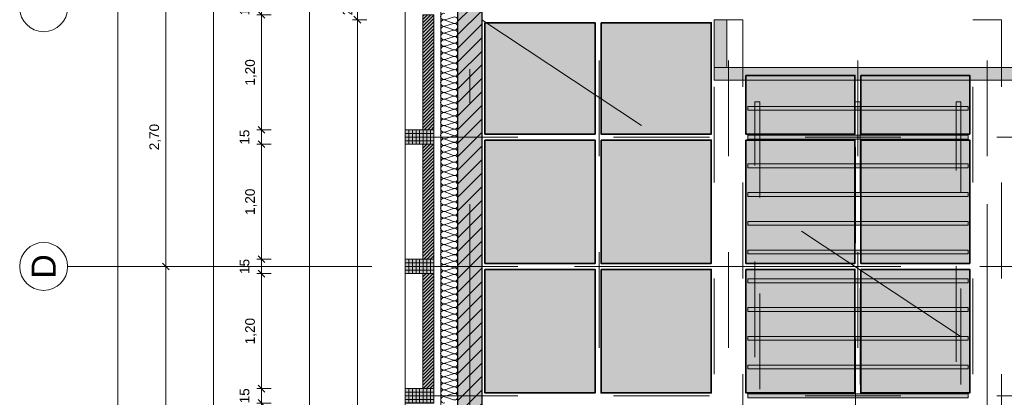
# Model space of a CAD drawing. Header units: metres. Extents: x -49 to 152, y -127 to 99.
# Tile 23 of 177: x -43.85 to -33.57, y -9.47 to -5.53. Entities that reach past the tile are written whole.
import ezdxf

# ---------------------------------------------------------------- set-up
doc = ezdxf.new("R2010")
doc.units = ezdxf.units.M
doc.header["$PDMODE"] = 1
doc.header["$PDSIZE"] = -2
for name, pattern in [('Achsen 01', [5.291531, 3.175, -1.058062, 0.352704, -0.705764]), ('gestrichelt - 01', [2, 1, -1]), ('gestrichelt - 02', [4, 2, -2]), ('ISO-07 Punktiert', [0.889, 0.127, -0.762]), ('Raster 01', [2, 1, -1]), ('VW-01 Strichlinie kurz', [2, 1, -1])]:
    doc.linetypes.add(name, pattern=pattern)
doc.layers.get('0').update_dxf_attribs({"lineweight": 25})
for name, color, linetype, lineweight, true_color in [('013_Beton und Stahlbetonarbeiten-000 Sichtbeton-331 tragende Au', 5, 'Continuous', 5, 0x0000ff), ('014_Fassadenarbeiten-000 Aufsicht Betonfertigteile', 7, 'Continuous', 9, 0xc0c0c0), ('014_Fassadenarbeiten-330 mineralische Dämmung', 7, 'Continuous', 9, 0x666666), ('027_Tischlerarbeiten-360 Akustikdecke', 7, 'Continuous', 9, 0xa6a6a6), ('031_Metallbauarbeiten-350 Lamellendecke DS', 7, 'Continuous', 35, 0x666666), ('ACTES-Einrichtung Aufsicht.', 7, 'Continuous', 9, 0xa6a6a6), ('AV1-Achsen', 1, 'Achsen 01', 18, 0xff0000), ('AV1-Raster', 7, 'Raster 01', 9, 0xa6a6a6), ('Beschriftung', 7, 'Continuous', 9, 0x555555)]:
    doc.layers.add(name, color=color, linetype=linetype, lineweight=lineweight, true_color=true_color)
for name, color, linetype, lineweight in [('013_Beton und Stahlbetonarbeiten-000 Unterzüge', 7, 'ISO-07 Punktiert', 13), ('013_Beton und Stahlbetonarbeiten-330 Außenwände', 7, 'Continuous', 25), ('014_Fassadenarbeiten-330 Betonfertigteile vertikal', 7, 'Continuous', 9), ('014_Fassadenarbeiten-330 Filtermauerwerk 11.5cm', 7, 'Continuous', 9), ('39 Trockenbauarbeiten -Decke', 7, 'Continuous', 13), ('_1.35m (3D)', 7, 'Continuous', 9), ('_GRU (2D)', 7, 'Continuous', 9), ('_OG 3 (2D)', 7, 'Continuous', 9), ('_OG 3 - DS (2D)', 7, 'Continuous', 9), ('Bemaßung-Bemaßung', 7, 'Continuous', 9)]:
    doc.layers.add(name, color=color, linetype=linetype, lineweight=lineweight)
doc.layers.get('0').freeze()
doc.styles.add('Arial', font='arial.ttf')
doc.dimstyles.new('COE 50', dxfattribs={"dimtxt": 100.872396, "dimasz": 0.001414, "dimexe": 0.001, "dimexo": 0.01, "dimgap": 0.001, "dimtad": 1, "dimdec": 3, "dimtxsty": 'Arial', "dimblk": 'VW_SLASH-3', "dimblk1": 'VW_SLASH-3', "dimblk2": 'VW_SLASH-3', "dimcen": 0, "dimadec": 3, "dimazin": 0, "dimtfac": 0.8, "dimtdec": 3, "dimtix": 1, "dimtmove": 0, "dimatfit": 0, "dimldrblk": 'VW_SLASH-2', "dimfxl": 0.002, "dimfxlon": 1, "dimfrac": 2, "dimtolj": 1, "dimarcsym": 0})
pattern_1 = [(45, (0, 0), (0.01767767, -0.01767767), [])]
pattern_2 = [(-90, (0, 0), (0.0375, 0), [])]
pattern_3 = [(0, (0, 0), (2e-18, -0.0375), [])]

# ---------------------------------------------------------------- blocks, each defined once
blk = doc.blocks.new('Group-4')
at = {"layer": 'AV1-Raster'}
for p, q in [((-37.8, -22.95), (-37.8, 1.35)), ((-36.45, -22.95), (-36.45, 1.35)), ((-35.1, -22.95), (-35.1, 1.35)), ((-33.75, -22.95), (-33.75, 1.35)), ((1.35, -6.75), (-40.5, -6.75)), ((1.35, -8.1), (-40.5, -8.1)), ((1.35, -9.45), (-40.5, -9.45))]:
    blk.add_line(p, q, dxfattribs=at)
blk = doc.blocks.new('1.35m (3D)')
at = {"layer": 'AV1-Raster', "color": 7}
blk.add_blockref('Group-4', (0, 0), dxfattribs=at)
blk = doc.blocks.new('Group-47')
at = {"layer": '027_Tischlerarbeiten-360 Akustikdecke', "linetype": 'Continuous', "lineweight": 0}
for points in [[(-36.25, -6.47), (-36.25, -6.43), (-33.95, -6.43), (-33.95, -6.47)], [(-36.25, -6.77), (-36.25, -6.73), (-33.95, -6.73), (-33.95, -6.77)], [(-36.25, -7.07), (-36.25, -7.03), (-33.95, -7.03), (-33.95, -7.07)], [(-36.25, -7.37), (-36.25, -7.33), (-33.95, -7.33), (-33.95, -7.37)], [(-36.25, -7.67), (-36.25, -7.63), (-33.95, -7.63), (-33.95, -7.67)], [(-36.25, -7.97), (-36.25, -7.93), (-33.95, -7.93), (-33.95, -7.97)], [(-36.25, -8.27), (-36.25, -8.23), (-33.95, -8.23), (-33.95, -8.27)], [(-36.25, -8.57), (-36.25, -8.53), (-33.95, -8.53), (-33.95, -8.57)], [(-36.25, -8.87), (-36.25, -8.83), (-33.95, -8.83), (-33.95, -8.87)], [(-36.25, -9.17), (-36.25, -9.13), (-33.95, -9.13), (-33.95, -9.17)], [(-36.25, -9.47), (-36.25, -9.43), (-33.95, -9.43), (-33.95, -9.47)]]:
    blk.add_hatch(color=254, dxfattribs=at).paths.add_polyline_path(points)
at = {"layer": '027_Tischlerarbeiten-360 Akustikdecke', "color": 8, "flags": 128}
for points in [[(-36.25, -6.47), (-36.25, -6.43), (-33.95, -6.43), (-33.95, -6.47)], [(-36.25, -6.77), (-36.25, -6.73), (-33.95, -6.73), (-33.95, -6.77)], [(-36.25, -7.07), (-36.25, -7.03), (-33.95, -7.03), (-33.95, -7.07)], [(-36.25, -7.37), (-36.25, -7.33), (-33.95, -7.33), (-33.95, -7.37)], [(-36.25, -7.67), (-36.25, -7.63), (-33.95, -7.63), (-33.95, -7.67)], [(-36.25, -7.97), (-36.25, -7.93), (-33.95, -7.93), (-33.95, -7.97)], [(-36.25, -8.27), (-36.25, -8.23), (-33.95, -8.23), (-33.95, -8.27)], [(-36.25, -8.57), (-36.25, -8.53), (-33.95, -8.53), (-33.95, -8.57)], [(-36.25, -8.87), (-36.25, -8.83), (-33.95, -8.83), (-33.95, -8.87)], [(-36.25, -9.17), (-36.25, -9.13), (-33.95, -9.13), (-33.95, -9.17)], [(-36.25, -9.47), (-36.25, -9.43), (-33.95, -9.43), (-33.95, -9.47)]]:
    blk.add_lwpolyline(points, close=True, dxfattribs=at)
blk = doc.blocks.new('OG 3 - DS (2D)')
at = {"layer": '031_Metallbauarbeiten-350 Lamellendecke DS', "linetype": 'Continuous', "lineweight": 0, "transparency": 33554508}
for color, points in [(5, [(-38.994, -5.556), (-37.844, -5.556), (-37.844, -6.719), (-38.994, -6.719)]), (5, [(-37.781, -5.556), (-36.631, -5.556), (-36.631, -6.719), (-37.781, -6.719)]), (240, [(-36.269, -6.1072), (-35.1315, -6.1072), (-35.1315, -6.719), (-36.269, -6.719)]), (240, [(-35.0685, -6.1072), (-33.931, -6.1072), (-33.931, -6.719), (-35.0685, -6.719)]), (5, [(-38.994, -6.781), (-37.844, -6.781), (-37.844, -8.069), (-38.994, -8.069)]), (5, [(-37.781, -6.781), (-36.631, -6.781), (-36.631, -8.069), (-37.781, -8.069)]), (240, [(-36.269, -6.781), (-35.1315, -6.781), (-35.1315, -8.069), (-36.269, -8.069)]), (240, [(-35.0685, -6.781), (-33.931, -6.781), (-33.931, -8.069), (-35.0685, -8.069)]), (5, [(-38.994, -8.131), (-37.844, -8.131), (-37.844, -9.419), (-38.994, -9.419)]), (5, [(-37.781, -8.131), (-36.631, -8.131), (-36.631, -9.419), (-37.781, -9.419)]), (240, [(-36.269, -8.131), (-35.1315, -8.131), (-35.1315, -9.419), (-36.269, -9.419)]), (240, [(-35.0685, -8.131), (-33.931, -8.131), (-33.931, -9.419), (-35.0685, -9.419)])]:
    blk.add_hatch(color=color, dxfattribs=at).paths.add_polyline_path(points)
at = {"layer": '027_Tischlerarbeiten-360 Akustikdecke', "linetype": 'gestrichelt - 01', "flags": 128}
for points in [[(-36.125, -6.3818), (-36.125, -15.6894), (-36.175, -15.6894), (-36.175, -6.3818)], [(-35.125, -6.3818), (-35.075, -6.3818), (-35.075, -10.0687), (-35.125, -10.0687)], [(-34.075, -6.3818), (-34.025, -6.3818), (-34.025, -15.6894), (-34.075, -15.6894)]]:
    blk.add_lwpolyline(points, close=True, dxfattribs=at)
at = {"layer": '031_Metallbauarbeiten-350 Lamellendecke DS', "color": 251, "linetype": 'Continuous', "lineweight": 35, "transparency": 33554687, "flags": 128}
for points in [[(-38.994, -5.556), (-37.844, -5.556), (-37.844, -6.719), (-38.994, -6.719)], [(-37.781, -5.556), (-36.631, -5.556), (-36.631, -6.719), (-37.781, -6.719)], [(-36.269, -6.1072), (-35.1315, -6.1072), (-35.1315, -6.719), (-36.269, -6.719)], [(-35.0685, -6.1072), (-33.931, -6.1072), (-33.931, -6.719), (-35.0685, -6.719)], [(-38.994, -6.781), (-37.844, -6.781), (-37.844, -8.069), (-38.994, -8.069)], [(-37.781, -6.781), (-36.631, -6.781), (-36.631, -8.069), (-37.781, -8.069)], [(-36.269, -6.781), (-35.1315, -6.781), (-35.1315, -8.069), (-36.269, -8.069)], [(-35.0685, -6.781), (-33.931, -6.781), (-33.931, -8.069), (-35.0685, -8.069)], [(-38.994, -8.131), (-37.844, -8.131), (-37.844, -9.419), (-38.994, -9.419)], [(-37.781, -8.131), (-36.631, -8.131), (-36.631, -9.419), (-37.781, -9.419)], [(-36.269, -8.131), (-35.1315, -8.131), (-35.1315, -9.419), (-36.269, -9.419)], [(-35.0685, -8.131), (-33.931, -8.131), (-33.931, -9.419), (-35.0685, -9.419)]]:
    blk.add_lwpolyline(points, close=True, dxfattribs=at)
at = {"layer": '39 Trockenbauarbeiten -Decke', "color": 8, "transparency": 33554687}
blk.add_blockref('Group-47', (0, 0), dxfattribs=at)
blk = doc.blocks.new('Group-93')
at = {"layer": 'ACTES-Einrichtung Aufsicht.', "linetype": 'Continuous', "lineweight": 0, "transparency": 33554559}
for points in [[(-36.6, -5.525), (-36.468, -5.525), (-36.468, -6.024), (-36.6, -6.024)], [(-36.6, -6.024), (-25.5, -6.024), (-25.5, -6.156), (-36.6, -6.156)]]:
    blk.add_hatch(color=43, dxfattribs=at).paths.add_polyline_path(points)
at = {"layer": 'ACTES-Einrichtung Aufsicht.', "color": 251, "flags": 128}
for points in [[(-36.6, -5.525), (-36.468, -5.525), (-36.468, -6.024), (-36.6, -6.024)], [(-36.6, -6.024), (-25.5, -6.024), (-25.5, -6.156), (-36.6, -6.156)]]:
    blk.add_lwpolyline(points, close=True, dxfattribs=at)
blk = doc.blocks.new('Group-334')
at = {"layer": '014_Fassadenarbeiten-330 mineralische Dämmung', "transparency": 33554687, "flags": 128}
blk.add_lwpolyline([(-9.524, 39.41, -1.372995), (-9.459, 39.41), (-9.492, 39.32, 1.372583), (-9.426, 39.32), (-9.455, 39.41, -1.372995), (-9.39, 39.41), (-9.423, 39.32, 1.372583), (-9.358, 39.32), (-9.386, 39.41, -1.372995), (-9.321, 39.41), (-9.354, 39.32, 1.372583), (-9.289, 39.32), (-9.318, 39.41, -1.372995), (-9.252, 39.41), (-9.285, 39.32, 1.372583), (-9.22, 39.32), (-9.249, 39.41, -1.372995), (-9.183, 39.41), (-9.216, 39.32, 1.372583), (-9.151, 39.32), (-9.18, 39.41, -1.372995), (-9.114, 39.41), (-9.147, 39.32, 1.372583), (-9.082, 39.32), (-9.111, 39.41, -1.372995), (-9.045, 39.41), (-9.078, 39.32, 1.372583), (-9.013, 39.32), (-9.042, 39.41, -1.372995), (-8.976, 39.41), (-9.009, 39.32, 1.372583), (-8.944, 39.32), (-8.973, 39.41, -1.372995), (-8.907, 39.41), (-8.94, 39.32, 1.372583), (-8.875, 39.32), (-8.904, 39.41, -1.372995), (-8.838, 39.41), (-8.872, 39.32, 1.372583), (-8.806, 39.32), (-8.835, 39.41, -1.372995), (-8.769, 39.41), (-8.803, 39.32, 1.372583), (-8.737, 39.32), (-8.766, 39.41, -1.372995), (-8.7, 39.41), (-8.734, 39.32, 1.372583), (-8.668, 39.32), (-8.697, 39.41, -1.372995), (-8.631, 39.41), (-8.665, 39.32, 1.372583), (-8.599, 39.32), (-8.628, 39.41, -1.372995), (-8.562, 39.41), (-8.596, 39.32, 1.372583), (-8.53, 39.32), (-8.559, 39.41, -1.372995), (-8.494, 39.41), (-8.527, 39.32, 1.372583), (-8.461, 39.32), (-8.49, 39.41, -1.372995), (-8.425, 39.41), (-8.458, 39.32, 1.372583), (-8.392, 39.32), (-8.421, 39.41, -1.372995), (-8.356, 39.41), (-8.389, 39.32, 1.372583), (-8.323, 39.32), (-8.352, 39.41, -1.372995), (-8.287, 39.41), (-8.32, 39.32, 1.372583), (-8.254, 39.32), (-8.283, 39.41, -1.372995), (-8.218, 39.41), (-8.251, 39.32, 1.372583), (-8.185, 39.32), (-8.214, 39.41, -1.372995), (-8.149, 39.41), (-8.182, 39.32, 1.372583), (-8.117, 39.32), (-8.145, 39.41, -1.372995), (-8.08, 39.41), (-8.113, 39.32, 1.372583), (-8.048, 39.32), (-8.077, 39.41, -1.372995), (-8.011, 39.41), (-8.044, 39.32, 1.372583), (-7.979, 39.32), (-8.008, 39.41, -1.372995), (-7.942, 39.41), (-7.975, 39.32, 1.372583), (-7.91, 39.32), (-7.939, 39.41, -1.372995), (-7.873, 39.41), (-7.906, 39.32, 1.372583), (-7.841, 39.32), (-7.87, 39.41, -1.372995), (-7.804, 39.41), (-7.837, 39.32, 1.372583), (-7.772, 39.32), (-7.801, 39.41, -1.372995), (-7.735, 39.41), (-7.768, 39.32, 1.372583), (-7.703, 39.32), (-7.732, 39.41, -1.372995), (-7.666, 39.41), (-7.699, 39.32, 1.372583), (-7.634, 39.32), (-7.663, 39.41, -1.372995), (-7.597, 39.41), (-7.631, 39.32, 1.372583), (-7.565, 39.32), (-7.594, 39.41, -1.372995), (-7.528, 39.41), (-7.562, 39.32, 1.372583), (-7.496, 39.32), (-7.525, 39.41, -1.372995), (-7.459, 39.41), (-7.493, 39.32, 1.372583), (-7.427, 39.32), (-7.456, 39.41, -1.372995), (-7.39, 39.41), (-7.424, 39.32, 1.372583), (-7.358, 39.32), (-7.387, 39.41, -1.372995), (-7.321, 39.41), (-7.355, 39.32, 1.372583), (-7.289, 39.32), (-7.318, 39.41, -1.372995), (-7.253, 39.41), (-7.286, 39.32, 1.372583), (-7.22, 39.32), (-7.249, 39.41, -1.372995), (-7.184, 39.41), (-7.217, 39.32, 1.372583), (-7.151, 39.32), (-7.18, 39.41, -1.372995), (-7.115, 39.41), (-7.148, 39.32, 1.372583), (-7.082, 39.32), (-7.111, 39.41, -1.372995), (-7.046, 39.41), (-7.079, 39.32, 1.372583), (-7.013, 39.32), (-7.042, 39.41, -1.372995), (-6.977, 39.41), (-7.01, 39.32, 1.372583), (-6.944, 39.32), (-6.973, 39.41, -1.372995), (-6.908, 39.41), (-6.941, 39.32, 1.372583), (-6.876, 39.32), (-6.904, 39.41, -1.372995), (-6.839, 39.41), (-6.872, 39.32, 1.372583), (-6.807, 39.32), (-6.835, 39.41, -1.372995), (-6.77, 39.41), (-6.803, 39.32, 1.372583), (-6.738, 39.32), (-6.767, 39.41, -1.372995), (-6.701, 39.41), (-6.734, 39.32, 1.372583), (-6.669, 39.32), (-6.698, 39.41, -1.372995), (-6.632, 39.41), (-6.665, 39.32, 1.372583), (-6.6, 39.32), (-6.629, 39.41, -1.372995), (-6.563, 39.41), (-6.596, 39.32, 1.372583), (-6.531, 39.32), (-6.56, 39.41, -1.372995), (-6.494, 39.41), (-6.527, 39.32, 1.372583), (-6.462, 39.32), (-6.491, 39.41, -1.372995), (-6.425, 39.41), (-6.458, 39.32, 1.372583), (-6.393, 39.32), (-6.422, 39.41, -1.372995), (-6.356, 39.41), (-6.39, 39.32, 1.372583), (-6.324, 39.32), (-6.353, 39.41, -1.372995), (-6.287, 39.41), (-6.321, 39.32, 1.372583), (-6.255, 39.32), (-6.284, 39.41, -1.372995), (-6.218, 39.41), (-6.252, 39.32, 1.372583), (-6.186, 39.32), (-6.215, 39.41, -1.372995), (-6.149, 39.41), (-6.183, 39.32, 1.372583), (-6.117, 39.32), (-6.146, 39.41, -1.372995), (-6.08, 39.41), (-6.114, 39.32, 1.372583), (-6.048, 39.32), (-6.077, 39.41, -1.372995), (-6.012, 39.41), (-6.045, 39.32, 1.372583), (-5.979, 39.32), (-6.008, 39.41, -1.372995), (-5.943, 39.41), (-5.976, 39.32, 1.372583), (-5.91, 39.32), (-5.939, 39.41, -1.372995), (-5.874, 39.41), (-5.907, 39.32, 1.372583), (-5.841, 39.32), (-5.87, 39.41, -1.372995), (-5.805, 39.41), (-5.838, 39.32, 1.372583), (-5.772, 39.32), (-5.801, 39.41, -1.372995), (-5.736, 39.41), (-5.769, 39.32, 1.372583), (-5.703, 39.32), (-5.732, 39.41, -1.372995), (-5.667, 39.41), (-5.7, 39.32, 1.372583), (-5.635, 39.32), (-5.663, 39.41, -1.372995), (-5.598, 39.41), (-5.631, 39.32, 1.372583), (-5.566, 39.32), (-5.594, 39.41, -1.372995), (-5.529, 39.41), (-5.562, 39.32, 1.372583), (-5.497, 39.32), (-5.526, 39.41, -1.372995), (-5.46, 39.41)], format="xyb", dxfattribs=at)
blk = doc.blocks.new('Group-335')
at = {"layer": '014_Fassadenarbeiten-330 mineralische Dämmung', "transparency": 33554687}
blk.add_blockref('Group-334', (0, 0), dxfattribs=at)
blk = doc.blocks.new('Parametric Object-53')
at = {"layer": '014_Fassadenarbeiten-330 mineralische Dämmung', "color": 7, "transparency": 33554687}
blk.add_blockref('Group-335', (0, 0), dxfattribs=at)
at = {"layer": '014_Fassadenarbeiten-330 mineralische Dämmung', "color": 0, "flags": 1}
for tag in ['IFC_UUID', 'instanceID', 'prm0_name', 'prm0_type', 'prm0_value', 'prm1_name', 'prm1_type', 'prm1_value', 'prm2_name', 'prm2_type', 'prm2_value', 'prm3_name', 'prm3_type', 'prm3_value', 'prm4_name', 'prm4_type', 'prm4_value', 'prm5_name', 'prm5_type', 'prm5_value', 'prm6_name', 'prm6_type', 'prm6_value']:
    blk.add_attdef(tag, (-39.463, -21.91), '', height=0.00018, dxfattribs=at)
blk = doc.blocks.new('VW_SLASH-3')
at = {"color": 0, "linetype": 'ByBlock', "lineweight": -2, "transparency": 16777216}
blk.add_line((0, 0), (-1, 0), dxfattribs=at)
at = {"color": 0, "linetype": 'Continuous', "lineweight": 15, "transparency": 16777216, "flags": 128}
blk.add_lwpolyline([(0.5, 0.5), (-0.5, -0.5)], dxfattribs=at)
blk = doc.blocks.new('*D681')
at = {"layer": 'Bemaßung-Bemaßung', "color": 0, "lineweight": -2}
for p, q in [((-42.725, 0), (-42.875, 0)), ((-42.825, -21.529), (-42.825, -0.071)), ((-42.725, -21.6), (-42.875, -21.6))]:
    blk.add_line(p, q, dxfattribs=at)
at = {"layer": 'Defpoints', "color": 0}
for p in [(-39.15, 0), (-42.825, 0), (-39.15, -21.6)]:
    blk.add_point(p, dxfattribs=at)
at = {"layer": 'Bemaßung-Bemaßung', "color": 0, "lineweight": -2, "xscale": 0.070693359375, "yscale": 0.070693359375, "zscale": 0.070693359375}
for p, rotation in [((-42.825, 0), 90), ((-42.825, -21.6), 270)]:
    blk.add_blockref('VW_SLASH-3', p, dxfattribs=dict(at, rotation=rotation))
at = {"layer": 'Bemaßung-Bemaßung', "color": 0, "insert": (-42.966, -10.8), "char_height": 0.1513, "attachment_point": 5, "rotation": 90, "style": 'Arial'}
blk.add_mtext('\\A1;21,60', dxfattribs=at)
blk = doc.blocks.new('VW_SLASH-2')
at = {"color": 0, "linetype": 'ByBlock', "lineweight": -2, "transparency": 16777216}
blk.add_line((0, 0), (-1, 0), dxfattribs=at)
at = {"color": 0, "linetype": 'Continuous', "lineweight": 15, "transparency": 16777216, "flags": 128}
blk.add_lwpolyline([(0.5, 0.5), (-0.5, -0.5)], dxfattribs=at)
blk = doc.blocks.new('*D683')
at = {"layer": 'Bemaßung-Bemaßung', "color": 0, "lineweight": -2}
for p, q in [((-42.225, -5.4), (-42.375, -5.4)), ((-42.325, -8.029), (-42.325, -5.471)), ((-42.225, -8.1), (-42.375, -8.1))]:
    blk.add_line(p, q, dxfattribs=at)
at = {"layer": 'Defpoints', "color": 0}
for p in [(-42.325, -5.4), (-39.15, -5.4), (-39.15, -8.1)]:
    blk.add_point(p, dxfattribs=at)
at = {"layer": 'Bemaßung-Bemaßung', "color": 0, "lineweight": -2, "xscale": 0.070693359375, "yscale": 0.070693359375, "zscale": 0.070693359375}
for p, rotation in [((-42.325, -5.4), 90), ((-42.325, -8.1), 270)]:
    blk.add_blockref('VW_SLASH-3', p, dxfattribs=dict(at, rotation=rotation))
at = {"layer": 'Bemaßung-Bemaßung', "color": 0, "insert": (-42.436, -6.75), "char_height": 0.1009, "attachment_point": 5, "rotation": 90, "style": 'Arial'}
blk.add_mtext('\\A1;2,70', dxfattribs=at)
blk = doc.blocks.new('*D684')
at = {"layer": 'Bemaßung-Bemaßung', "color": 0, "lineweight": -2}
for p, q in [((-42.225, -8.1), (-42.375, -8.1)), ((-42.325, -13.429), (-42.325, -8.171)), ((-42.225, -13.5), (-42.375, -13.5))]:
    blk.add_line(p, q, dxfattribs=at)
at = {"layer": 'Defpoints', "color": 0}
for p in [(-42.325, -8.1), (-39.15, -8.1), (-39.15, -13.5)]:
    blk.add_point(p, dxfattribs=at)
at = {"layer": 'Bemaßung-Bemaßung', "color": 0, "lineweight": -2, "xscale": 0.070693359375, "yscale": 0.070693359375, "zscale": 0.070693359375}
for p, rotation in [((-42.325, -8.1), 90), ((-42.325, -13.5), 270)]:
    blk.add_blockref('VW_SLASH-3', p, dxfattribs=dict(at, rotation=rotation))
at = {"layer": 'Bemaßung-Bemaßung', "color": 0, "insert": (-42.436, -10.8), "char_height": 0.1009, "attachment_point": 5, "rotation": 90, "style": 'Arial'}
blk.add_mtext('\\A1;5,40', dxfattribs=at)
blk = doc.blocks.new('*D687')
at = {"layer": 'Bemaßung-Bemaßung', "color": 0, "lineweight": -2}
for p, q in [((-41.725, 0.675), (-41.875, 0.675)), ((-41.825, -22.204), (-41.825, 0.604)), ((-41.725, -22.275), (-41.875, -22.275))]:
    blk.add_line(p, q, dxfattribs=at)
at = {"layer": 'Defpoints', "color": 0}
for p in [(-41.825, 0.675), (-39.825, 0.675), (-39.825, -22.275)]:
    blk.add_point(p, dxfattribs=at)
at = {"layer": 'Bemaßung-Bemaßung', "color": 0, "lineweight": -2, "xscale": 0.070693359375, "yscale": 0.070693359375, "zscale": 0.070693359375}
for p, rotation in [((-41.825, 0.675), 90), ((-41.825, -22.275), 270)]:
    blk.add_blockref('VW_SLASH-3', p, dxfattribs=dict(at, rotation=rotation))
at = {"layer": 'Bemaßung-Bemaßung', "color": 0, "insert": (-41.936, -10.8), "char_height": 0.1009, "attachment_point": 5, "rotation": 90, "style": 'Arial'}
blk.add_mtext('\\A1;22,95', dxfattribs=at)
blk = doc.blocks.new('*D708')
at = {"layer": 'Bemaßung-Bemaßung', "color": 0, "linetype": 'Continuous', "lineweight": -2}
for p, q in [((-41.325, -9.304), (-41.325, -9.234)), ((-41.225, -9.375), (-41.375, -9.375)), ((-41.325, -9.375), (-41.325, -9.525)), ((-41.225, -9.525), (-41.375, -9.525)), ((-41.325, -9.596), (-41.325, -9.666))]:
    blk.add_line(p, q, dxfattribs=at)
at = {"layer": 'Defpoints', "color": 0}
for p in [(-39.825, -9.375), (-41.325, -9.525), (-39.825, -9.525)]:
    blk.add_point(p, dxfattribs=at)
at = {"layer": 'Bemaßung-Bemaßung', "color": 0, "lineweight": -2, "xscale": 0.070693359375, "yscale": 0.070693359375, "zscale": 0.070693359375}
for p, rotation in [((-41.325, -9.375), 270), ((-41.325, -9.525), 90)]:
    blk.add_blockref('VW_SLASH-3', p, dxfattribs=dict(at, rotation=rotation))
at = {"layer": 'Bemaßung-Bemaßung', "color": 0, "insert": (-41.502, -9.45), "char_height": 0.1009, "attachment_point": 5, "rotation": 90, "style": 'Arial'}
blk.add_mtext('\\A1;15', dxfattribs=at)
blk = doc.blocks.new('*D709')
at = {"layer": 'Bemaßung-Bemaßung', "color": 0, "linetype": 'Continuous', "lineweight": -2}
for p, q in [((-41.225, -8.175), (-41.375, -8.175)), ((-41.325, -8.246), (-41.325, -9.304)), ((-41.225, -9.375), (-41.375, -9.375))]:
    blk.add_line(p, q, dxfattribs=at)
at = {"layer": 'Defpoints', "color": 0}
for p in [(-39.825, -8.175), (-41.325, -9.375), (-39.825, -9.375)]:
    blk.add_point(p, dxfattribs=at)
at = {"layer": 'Bemaßung-Bemaßung', "color": 0, "lineweight": -2, "xscale": 0.070693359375, "yscale": 0.070693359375, "zscale": 0.070693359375}
for p, rotation in [((-41.325, -8.175), 90), ((-41.325, -9.375), 270)]:
    blk.add_blockref('VW_SLASH-3', p, dxfattribs=dict(at, rotation=rotation))
at = {"layer": 'Bemaßung-Bemaßung', "color": 0, "insert": (-41.436, -8.775), "char_height": 0.1009, "attachment_point": 5, "rotation": 90, "style": 'Arial'}
blk.add_mtext('\\A1;1,20', dxfattribs=at)
blk = doc.blocks.new('*D710')
at = {"layer": 'Bemaßung-Bemaßung', "color": 0, "linetype": 'Continuous', "lineweight": -2}
for p, q in [((-41.325, -7.954), (-41.325, -7.884)), ((-41.225, -8.025), (-41.375, -8.025)), ((-41.325, -8.025), (-41.325, -8.175)), ((-41.225, -8.175), (-41.375, -8.175)), ((-41.325, -8.246), (-41.325, -8.316))]:
    blk.add_line(p, q, dxfattribs=at)
at = {"layer": 'Defpoints', "color": 0}
for p in [(-39.825, -8.025), (-41.325, -8.175), (-39.825, -8.175)]:
    blk.add_point(p, dxfattribs=at)
at = {"layer": 'Bemaßung-Bemaßung', "color": 0, "lineweight": -2, "xscale": 0.070693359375, "yscale": 0.070693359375, "zscale": 0.070693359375}
for p, rotation in [((-41.325, -8.025), 270), ((-41.325, -8.175), 90)]:
    blk.add_blockref('VW_SLASH-3', p, dxfattribs=dict(at, rotation=rotation))
at = {"layer": 'Bemaßung-Bemaßung', "color": 0, "insert": (-41.502, -8.1), "char_height": 0.1009, "attachment_point": 5, "rotation": 90, "style": 'Arial'}
blk.add_mtext('\\A1;15', dxfattribs=at)
blk = doc.blocks.new('*D711')
at = {"layer": 'Bemaßung-Bemaßung', "color": 0, "linetype": 'Continuous', "lineweight": -2}
for p, q in [((-41.225, -6.825), (-41.375, -6.825)), ((-41.325, -6.896), (-41.325, -7.954)), ((-41.225, -8.025), (-41.375, -8.025))]:
    blk.add_line(p, q, dxfattribs=at)
at = {"layer": 'Defpoints', "color": 0}
for p in [(-39.825, -6.825), (-41.325, -8.025), (-39.825, -8.025)]:
    blk.add_point(p, dxfattribs=at)
at = {"layer": 'Bemaßung-Bemaßung', "color": 0, "lineweight": -2, "xscale": 0.070693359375, "yscale": 0.070693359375, "zscale": 0.070693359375}
for p, rotation in [((-41.325, -6.825), 90), ((-41.325, -8.025), 270)]:
    blk.add_blockref('VW_SLASH-3', p, dxfattribs=dict(at, rotation=rotation))
at = {"layer": 'Bemaßung-Bemaßung', "color": 0, "insert": (-41.436, -7.425), "char_height": 0.1009, "attachment_point": 5, "rotation": 90, "style": 'Arial'}
blk.add_mtext('\\A1;1,20', dxfattribs=at)
blk = doc.blocks.new('*D712')
at = {"layer": 'Bemaßung-Bemaßung', "color": 0, "linetype": 'Continuous', "lineweight": -2}
for p, q in [((-41.325, -6.604), (-41.325, -6.534)), ((-41.225, -6.675), (-41.375, -6.675)), ((-41.325, -6.675), (-41.325, -6.825)), ((-41.225, -6.825), (-41.375, -6.825)), ((-41.325, -6.896), (-41.325, -6.966))]:
    blk.add_line(p, q, dxfattribs=at)
at = {"layer": 'Defpoints', "color": 0}
for p in [(-39.825, -6.675), (-41.325, -6.825), (-39.825, -6.825)]:
    blk.add_point(p, dxfattribs=at)
at = {"layer": 'Bemaßung-Bemaßung', "color": 0, "lineweight": -2, "xscale": 0.070693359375, "yscale": 0.070693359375, "zscale": 0.070693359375}
for p, rotation in [((-41.325, -6.675), 270), ((-41.325, -6.825), 90)]:
    blk.add_blockref('VW_SLASH-3', p, dxfattribs=dict(at, rotation=rotation))
at = {"layer": 'Bemaßung-Bemaßung', "color": 0, "insert": (-41.502, -6.75), "char_height": 0.1009, "attachment_point": 5, "rotation": 90, "style": 'Arial'}
blk.add_mtext('\\A1;15', dxfattribs=at)
blk = doc.blocks.new('*D713')
at = {"layer": 'Bemaßung-Bemaßung', "color": 0, "linetype": 'Continuous', "lineweight": -2}
for p, q in [((-41.225, -5.475), (-41.375, -5.475)), ((-41.325, -5.546), (-41.325, -6.604)), ((-41.225, -6.675), (-41.375, -6.675))]:
    blk.add_line(p, q, dxfattribs=at)
at = {"layer": 'Defpoints', "color": 0}
for p in [(-39.825, -5.475), (-41.325, -6.675), (-39.825, -6.675)]:
    blk.add_point(p, dxfattribs=at)
at = {"layer": 'Bemaßung-Bemaßung', "color": 0, "lineweight": -2, "xscale": 0.070693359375, "yscale": 0.070693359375, "zscale": 0.070693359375}
for p, rotation in [((-41.325, -5.475), 90), ((-41.325, -6.675), 270)]:
    blk.add_blockref('VW_SLASH-3', p, dxfattribs=dict(at, rotation=rotation))
at = {"layer": 'Bemaßung-Bemaßung', "color": 0, "insert": (-41.436, -6.075), "char_height": 0.1009, "attachment_point": 5, "rotation": 90, "style": 'Arial'}
blk.add_mtext('\\A1;1,20', dxfattribs=at)
blk = doc.blocks.new('*D714')
at = {"layer": 'Bemaßung-Bemaßung', "color": 0, "linetype": 'Continuous', "lineweight": -2}
for p, q in [((-41.325, -5.254), (-41.325, -5.184)), ((-41.225, -5.325), (-41.375, -5.325)), ((-41.325, -5.325), (-41.325, -5.475)), ((-41.225, -5.475), (-41.375, -5.475)), ((-41.325, -5.546), (-41.325, -5.616))]:
    blk.add_line(p, q, dxfattribs=at)
at = {"layer": 'Defpoints', "color": 0}
for p in [(-39.825, -5.325), (-41.325, -5.475), (-39.825, -5.475)]:
    blk.add_point(p, dxfattribs=at)
at = {"layer": 'Bemaßung-Bemaßung', "color": 0, "lineweight": -2, "xscale": 0.070693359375, "yscale": 0.070693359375, "zscale": 0.070693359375}
for p, rotation in [((-41.325, -5.325), 270), ((-41.325, -5.475), 90)]:
    blk.add_blockref('VW_SLASH-3', p, dxfattribs=dict(at, rotation=rotation))
at = {"layer": 'Bemaßung-Bemaßung', "color": 0, "insert": (-41.502, -5.4), "char_height": 0.1009, "attachment_point": 5, "rotation": 90, "style": 'Arial'}
blk.add_mtext('\\A1;15', dxfattribs=at)
blk = doc.blocks.new('*D725')
at = {"layer": 'Bemaßung-Bemaßung', "color": 0, "lineweight": -2}
for p, q in [((-40.725, 0.125), (-40.875, 0.125)), ((-40.825, 0.054), (-40.825, -21.654)), ((-40.725, -21.725), (-40.875, -21.725))]:
    blk.add_line(p, q, dxfattribs=at)
at = {"layer": 'Defpoints', "color": 0}
for p in [(-39.275, 0.125), (-40.825, -21.725), (-39.275, -21.725)]:
    blk.add_point(p, dxfattribs=at)
at = {"layer": 'Bemaßung-Bemaßung', "color": 0, "lineweight": -2, "xscale": 0.070693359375, "yscale": 0.070693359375, "zscale": 0.070693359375}
for p, rotation in [((-40.825, 0.125), 90), ((-40.825, -21.725), 270)]:
    blk.add_blockref('VW_SLASH-3', p, dxfattribs=dict(at, rotation=rotation))
at = {"layer": 'Bemaßung-Bemaßung', "color": 0, "insert": (-40.936, -10.8), "char_height": 0.1009, "attachment_point": 5, "rotation": 90, "style": 'Arial'}
blk.add_mtext('\\A1;21,85', dxfattribs=at)
blk = doc.blocks.new('*D793')
at = {"layer": 'Bemaßung-Bemaßung', "color": 0, "linetype": 'Continuous', "lineweight": -2}
for p, q in [((-40.225, -5.525), (-40.375, -5.525)), ((-40.325, -5.596), (-40.325, -16.004)), ((-40.225, -16.075), (-40.375, -16.075))]:
    blk.add_line(p, q, dxfattribs=at)
at = {"layer": 'Defpoints', "color": 0}
for p in [(-39.025, -5.525), (-40.325, -16.075), (-39.025, -16.075)]:
    blk.add_point(p, dxfattribs=at)
at = {"layer": 'Bemaßung-Bemaßung', "color": 0, "lineweight": -2, "xscale": 0.070693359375, "yscale": 0.070693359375, "zscale": 0.070693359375}
for p, rotation in [((-40.325, -5.525), 90), ((-40.325, -16.075), 270)]:
    blk.add_blockref('VW_SLASH-3', p, dxfattribs=dict(at, rotation=rotation))
at = {"layer": 'Bemaßung-Bemaßung', "color": 0, "insert": (-40.436, -10.8), "char_height": 0.1009, "attachment_point": 5, "rotation": 90, "style": 'Arial'}
blk.add_mtext('\\A1;10,55', dxfattribs=at)
blk = doc.blocks.new('*D794')
at = {"layer": 'Bemaßung-Bemaßung', "color": 0, "linetype": 'Continuous', "lineweight": -2}
for p, q in [((-40.225, -5.275), (-40.375, -5.275)), ((-40.325, -5.346), (-40.325, -5.454)), ((-40.225, -5.525), (-40.375, -5.525))]:
    blk.add_line(p, q, dxfattribs=at)
at = {"layer": 'Defpoints', "color": 0}
for p in [(-39.025, -5.275), (-40.325, -5.525), (-39.025, -5.525)]:
    blk.add_point(p, dxfattribs=at)
at = {"layer": 'Bemaßung-Bemaßung', "color": 0, "lineweight": -2, "xscale": 0.070693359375, "yscale": 0.070693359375, "zscale": 0.070693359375}
for p, rotation in [((-40.325, -5.275), 90), ((-40.325, -5.525), 270)]:
    blk.add_blockref('VW_SLASH-3', p, dxfattribs=dict(at, rotation=rotation))
at = {"layer": 'Bemaßung-Bemaßung', "color": 0, "insert": (-40.427, -5.4), "char_height": 0.1009, "attachment_point": 5, "rotation": 90, "style": 'Arial'}
blk.add_mtext('\\A1;25', dxfattribs=at)
blk = doc.blocks.new('Group-877')
at = {"layer": 'AV1-Achsen'}
blk.add_line((-33.75, -26.5), (-33.75, 4.9), dxfattribs=at)
blk = doc.blocks.new('Group-878')
at = {"layer": 'AV1-Achsen'}
blk.add_line((-39.15, -26.5), (-39.15, 4.9), dxfattribs=at)
blk = doc.blocks.new('Group-883')
at = {"layer": 'AV1-Achsen', "linetype": 'Continuous'}
blk.add_circle((-43.6, -5.4), 0.25, dxfattribs=at)
blk = doc.blocks.new('Group-884')
at = {"layer": 'AV1-Achsen'}
blk.add_line((-43.35, -8.1), (4.2, -8.1), dxfattribs=at)
at = {"layer": 'AV1-Achsen', "linetype": 'Continuous'}
blk.add_circle((-43.6, -8.1), 0.25, dxfattribs=at)
at = {"layer": 'AV1-Achsen', "insert": (-43.6, -8.1), "char_height": 0.252, "attachment_point": 5, "rotation": 90, "line_spacing_factor": 0.969122, "style": 'Arial'}
blk.add_mtext('D', dxfattribs=at)
blk = doc.blocks.new('GRU (2D)')
at = {"layer": 'AV1-Achsen', "color": 7}
for name in ['Group-878', 'Group-877', 'Group-883', 'Group-884']:
    blk.add_blockref(name, (0, 0), dxfattribs=at)
blk = doc.blocks.new('OG 3 (2D)')
at = {"layer": '013_Beton und Stahlbetonarbeiten-330 Außenwände', "linetype": 'Continuous', "lineweight": 0, "true_color": 0xc0c0c0}
blk.add_hatch(color=9, dxfattribs=at).paths.add_polyline_path([(-39.275, 0.125), (-18.775, 0.125), (-18.775, -0.125), (-39.025, -0.125), (-39.025, -21.725), (-39.275, -21.725)])
at = {"layer": '013_Beton und Stahlbetonarbeiten-330 Außenwände', "linetype": 'Continuous', "lineweight": 13}
h = blk.add_hatch(dxfattribs=at)
h.set_pattern_fill('Stahlbeton', color=251, style=0, pattern_type=2)
h.set_pattern_definition([(45, (0, 0), (0.07071068, -0.07071068), [0.025, -0.025])])
h.paths.add_polyline_path([(-39.275, 0.125), (-18.775, 0.125), (-18.775, -0.125), (-39.025, -0.125), (-39.025, -21.725), (-39.275, -21.725)])
h = blk.add_hatch(dxfattribs=at)
h.set_pattern_fill('Stahlbeton-1', color=251, style=0, pattern_type=2)
h.set_pattern_definition([(-135, (0.03106, -0.03313), (0.07071068, -0.07071068), [])])
h.paths.add_polyline_path([(-39.275, 0.125), (-18.775, 0.125), (-18.775, -0.125), (-39.025, -0.125), (-39.025, -21.725), (-39.275, -21.725)])
at = {"layer": '014_Fassadenarbeiten-330 Betonfertigteile vertikal', "linetype": 'Continuous', "lineweight": 0}
for points in [[(-39.525, -6.825), (-39.525, -6.675), (-39.825, -6.675), (-39.825, -6.825)], [(-39.525, -8.175), (-39.525, -8.025), (-39.825, -8.025), (-39.825, -8.175)], [(-39.525, -9.525), (-39.525, -9.375), (-39.825, -9.375), (-39.825, -9.525)]]:
    blk.add_hatch(color=9, dxfattribs=at).paths.add_polyline_path(points)
at = {"layer": '014_Fassadenarbeiten-330 Betonfertigteile vertikal', "linetype": 'Continuous', "lineweight": 9}
h = blk.add_hatch(dxfattribs=at)
h.set_pattern_fill('Stahlbetonfertigteil-1', color=8, style=0, pattern_type=2)
h.set_pattern_definition(pattern_2)
h.paths.add_polyline_path([(-39.525, -6.825), (-39.525, -6.675), (-39.825, -6.675), (-39.825, -6.825)])
at = {"layer": '014_Fassadenarbeiten-330 Betonfertigteile vertikal', "linetype": 'Continuous', "lineweight": 13}
h = blk.add_hatch(dxfattribs=at)
h.set_pattern_fill('Stahlbetonfertigteil', color=8, style=0, pattern_type=2)
h.set_pattern_definition(pattern_3)
h.paths.add_polyline_path([(-39.525, -6.825), (-39.525, -6.675), (-39.825, -6.675), (-39.825, -6.825)])
at = {"layer": '014_Fassadenarbeiten-330 Betonfertigteile vertikal', "linetype": 'Continuous', "lineweight": 9}
h = blk.add_hatch(dxfattribs=at)
h.set_pattern_fill('Stahlbetonfertigteil-1', color=8, style=0, pattern_type=2)
h.set_pattern_definition(pattern_2)
h.paths.add_polyline_path([(-39.525, -8.175), (-39.525, -8.025), (-39.825, -8.025), (-39.825, -8.175)])
at = {"layer": '014_Fassadenarbeiten-330 Betonfertigteile vertikal', "linetype": 'Continuous', "lineweight": 13}
h = blk.add_hatch(dxfattribs=at)
h.set_pattern_fill('Stahlbetonfertigteil', color=8, style=0, pattern_type=2)
h.set_pattern_definition(pattern_3)
h.paths.add_polyline_path([(-39.525, -8.175), (-39.525, -8.025), (-39.825, -8.025), (-39.825, -8.175)])
at = {"layer": '014_Fassadenarbeiten-330 Betonfertigteile vertikal', "linetype": 'Continuous', "lineweight": 9}
h = blk.add_hatch(dxfattribs=at)
h.set_pattern_fill('Stahlbetonfertigteil-1', color=8, style=0, pattern_type=2)
h.set_pattern_definition(pattern_2)
h.paths.add_polyline_path([(-39.525, -9.525), (-39.525, -9.375), (-39.825, -9.375), (-39.825, -9.525)])
at = {"layer": '014_Fassadenarbeiten-330 Betonfertigteile vertikal', "linetype": 'Continuous', "lineweight": 13}
h = blk.add_hatch(dxfattribs=at)
h.set_pattern_fill('Stahlbetonfertigteil', color=8, style=0, pattern_type=2)
h.set_pattern_definition(pattern_3)
h.paths.add_polyline_path([(-39.525, -9.525), (-39.525, -9.375), (-39.825, -9.375), (-39.825, -9.525)])
at = {"layer": '014_Fassadenarbeiten-330 Filtermauerwerk 11.5cm', "linetype": 'Continuous', "lineweight": 0, "true_color": 0xd19783}
for points in [[(-39.64, -5.475), (-39.525, -5.475), (-39.525, -6.675), (-39.64, -6.675)], [(-39.64, -6.825), (-39.525, -6.825), (-39.525, -8.025), (-39.64, -8.025)], [(-39.64, -8.175), (-39.525, -8.175), (-39.525, -9.375), (-39.64, -9.375)]]:
    blk.add_hatch(color=33, dxfattribs=at).paths.add_polyline_path(points)
at = {"layer": '014_Fassadenarbeiten-330 Filtermauerwerk 11.5cm', "linetype": 'Continuous', "lineweight": 9}
h = blk.add_hatch(dxfattribs=at)
h.set_pattern_fill('Mauerwerk Münster', color=8, style=0, pattern_type=2)
h.set_pattern_definition(pattern_1)
h.paths.add_polyline_path([(-39.64, -5.475), (-39.525, -5.475), (-39.525, -6.675), (-39.64, -6.675)])
h = blk.add_hatch(dxfattribs=at)
h.set_pattern_fill('Mauerwerk Münster', color=8, style=0, pattern_type=2)
h.set_pattern_definition(pattern_1)
h.paths.add_polyline_path([(-39.64, -6.825), (-39.525, -6.825), (-39.525, -8.025), (-39.64, -8.025)])
h = blk.add_hatch(dxfattribs=at)
h.set_pattern_fill('Mauerwerk Münster', color=8, style=0, pattern_type=2)
h.set_pattern_definition(pattern_1)
h.paths.add_polyline_path([(-39.64, -8.175), (-39.525, -8.175), (-39.525, -9.375), (-39.64, -9.375)])
at = {"layer": '013_Beton und Stahlbetonarbeiten-000 Sichtbeton-331 tragende Au', "color": 30}
blk.add_solid([(-39.075, -5.475), (-39.025, -5.525), (-39.075, -16.125), (-39.025, -16.075)], dxfattribs=at)
at = {"layer": '013_Beton und Stahlbetonarbeiten-000 Unterzüge', "linetype": 'VW-01 Strichlinie kurz', "flags": 128}
for points in [[(-36.6, -5.525), (-36.3, -5.525), (-36.3, -16.075), (-36.6, -16.075)], [(-33.9, -5.525), (-33.6, -5.525), (-33.6, -16.075), (-33.9, -16.075)]]:
    blk.add_lwpolyline(points, close=True, dxfattribs=at)
at = {"layer": '013_Beton und Stahlbetonarbeiten-330 Außenwände', "flags": 128}
blk.add_lwpolyline([(-39.275, 0.125), (-18.775, 0.125), (-18.775, -0.125), (-39.025, -0.125), (-39.025, -21.725), (-39.275, -21.725)], close=True, dxfattribs=at)
at = {"layer": '014_Fassadenarbeiten-000 Aufsicht Betonfertigteile', "flags": 128}
blk.add_lwpolyline([(-39.455, 0.305), (-39.455, -21.905), (-39.825, -22.275), (-39.825, 0.675)], close=True, dxfattribs=at)
at = {"layer": '014_Fassadenarbeiten-330 Betonfertigteile vertikal', "flags": 128}
for points in [[(-39.525, -6.825), (-39.525, -6.675), (-39.825, -6.675), (-39.825, -6.825)], [(-39.525, -8.175), (-39.525, -8.025), (-39.825, -8.025), (-39.825, -8.175)], [(-39.525, -9.525), (-39.525, -9.375), (-39.825, -9.375), (-39.825, -9.525)]]:
    blk.add_lwpolyline(points, close=True, dxfattribs=at)
at = {"layer": '014_Fassadenarbeiten-330 Filtermauerwerk 11.5cm', "flags": 128}
for points in [[(-39.64, -5.475), (-39.525, -5.475), (-39.525, -6.675), (-39.64, -6.675)], [(-39.64, -6.825), (-39.525, -6.825), (-39.525, -8.025), (-39.64, -8.025)], [(-39.64, -8.175), (-39.525, -8.175), (-39.525, -9.375), (-39.64, -9.375)]]:
    blk.add_lwpolyline(points, close=True, dxfattribs=at)
at = {"layer": '014_Fassadenarbeiten-330 mineralische Dämmung', "flags": 128}
blk.add_lwpolyline([(-18.9, 0.305), (-18.9, 0.125), (-39.275, 0.125), (-39.275, -21.725), (-39.15, -21.725), (-39.15, -21.905), (-39.455, -21.905), (-39.455, 0.305)], close=True, dxfattribs=at)
at = {"layer": 'Beschriftung', "linetype": 'gestrichelt - 02'}
blk.add_line((-39.025, -5.525), (-23.075, -16.075), dxfattribs=at)
at = {"layer": '014_Fassadenarbeiten-330 mineralische Dämmung', "rotation": 90}
blk.add_blockref('Parametric Object-53', (0, 0), dxfattribs=at)
at = {"layer": 'Bemaßung-Bemaßung', "color": 251}
blk.add_blockref('Group-93', (0, 0), dxfattribs=at)
at = {"layer": 'Bemaßung-Bemaßung'}
for base, p1, p2, text, picture, middle in [((-41.825, 0.675), (-39.825, -22.275), (-39.825, 0.675), '22,95', '*D687', (-41.9356, -10.8)), ((-40.825, -21.725), (-39.275, 0.125), (-39.275, -21.725), '21,85', '*D725', (-40.9356, -10.8))]:
    dim = blk.add_linear_dim(base=base, p1=p1, p2=p2, angle=270, text=text, dimstyle='COE 50', override={"dimtxt": 0.100872, "dimasz": 0.070693, "dimexe": 0.05, "dimgap": 0.05, "dimpost": '<>', "dimtxsty": 'Arial', "dimtmove": 2, "dimfxl": 0.1}, dxfattribs=at)
    dim.commit()
    dim.dimension.update_dxf_attribs({"geometry": picture, "text_midpoint": middle})
at = {"layer": 'Bemaßung-Bemaßung', "color": 1}
for base, p1, p2, text, override, picture, middle in [((-42.825, 0), (-39.15, -21.6), (-39.15, 0), '21,60', {"dimtxt": 0.151309, "dimasz": 0.070693, "dimexe": 0.05, "dimgap": 0.05, "dimpost": '<>', "dimtxsty": 'Arial', "dimtmove": 2, "dimfxl": 0.1}, '*D681', (-42.9659, -10.8)), ((-42.325, -5.4), (-39.15, -8.1), (-39.15, -5.4), '2,70', {"dimtxt": 0.100872, "dimasz": 0.070693, "dimexe": 0.05, "dimgap": 0.05, "dimpost": '<>', "dimtxsty": 'Arial', "dimtmove": 2, "dimfxl": 0.1}, '*D683', (-42.4356, -6.75)), ((-42.325, -8.1), (-39.15, -13.5), (-39.15, -8.1), '5,40', {"dimtxt": 0.100872, "dimasz": 0.070693, "dimexe": 0.05, "dimgap": 0.05, "dimpost": '<>', "dimtxsty": 'Arial', "dimtmove": 2, "dimfxl": 0.1}, '*D684', (-42.4356, -10.8))]:
    dim = blk.add_linear_dim(base=base, p1=p1, p2=p2, angle=270, text=text, dimstyle='COE 50', override=override, dxfattribs=at)
    dim.commit()
    dim.dimension.update_dxf_attribs({"geometry": picture, "text_midpoint": middle})
at = {"layer": 'Bemaßung-Bemaßung', "linetype": 'Continuous'}
for base, p1, p2, text, override, picture, middle in [((-41.325, -5.475), (-39.825, -5.325), (-39.825, -5.475), '15', {"dimtxt": 0.100872, "dimasz": 0.070693, "dimexe": 0.05, "dimgap": 0.05, "dimpost": '<>', "dimtxsty": 'Arial', "dimtix": 0, "dimtmove": 2, "dimfxl": 0.1}, '*D714', (-41.5015, -5.4)), ((-40.325, -5.525), (-39.025, -5.275), (-39.025, -5.525), '25', {"dimtxt": 0.100872, "dimasz": 0.070693, "dimexe": 0.05, "dimgap": 0.05, "dimpost": '<>', "dimtxsty": 'Arial', "dimtmove": 2, "dimfxl": 0.1}, '*D794', (-40.4265, -5.4)), ((-41.325, -6.675), (-39.825, -5.475), (-39.825, -6.675), '1,20', {"dimtxt": 0.100872, "dimasz": 0.070693, "dimexe": 0.05, "dimgap": 0.05, "dimpost": '<>', "dimtxsty": 'Arial', "dimtmove": 2, "dimfxl": 0.1}, '*D713', (-41.4356, -6.075)), ((-40.325, -16.075), (-39.025, -5.525), (-39.025, -16.075), '10,55', {"dimtxt": 0.100872, "dimasz": 0.070693, "dimexe": 0.05, "dimgap": 0.05, "dimpost": '<>', "dimtxsty": 'Arial', "dimtmove": 2, "dimfxl": 0.1}, '*D793', (-40.4356, -10.8)), ((-41.325, -6.825), (-39.825, -6.675), (-39.825, -6.825), '15', {"dimtxt": 0.100872, "dimasz": 0.070693, "dimexe": 0.05, "dimgap": 0.05, "dimpost": '<>', "dimtxsty": 'Arial', "dimtix": 0, "dimtmove": 2, "dimfxl": 0.1}, '*D712', (-41.5015, -6.75)), ((-41.325, -8.025), (-39.825, -6.825), (-39.825, -8.025), '1,20', {"dimtxt": 0.100872, "dimasz": 0.070693, "dimexe": 0.05, "dimgap": 0.05, "dimpost": '<>', "dimtxsty": 'Arial', "dimtmove": 2, "dimfxl": 0.1}, '*D711', (-41.4356, -7.425)), ((-41.325, -8.175), (-39.825, -8.025), (-39.825, -8.175), '15', {"dimtxt": 0.100872, "dimasz": 0.070693, "dimexe": 0.05, "dimgap": 0.05, "dimpost": '<>', "dimtxsty": 'Arial', "dimtix": 0, "dimtmove": 2, "dimfxl": 0.1}, '*D710', (-41.5015, -8.1)), ((-41.325, -9.375), (-39.825, -8.175), (-39.825, -9.375), '1,20', {"dimtxt": 0.100872, "dimasz": 0.070693, "dimexe": 0.05, "dimgap": 0.05, "dimpost": '<>', "dimtxsty": 'Arial', "dimtmove": 2, "dimfxl": 0.1}, '*D709', (-41.4356, -8.775)), ((-41.325, -9.525), (-39.825, -9.375), (-39.825, -9.525), '15', {"dimtxt": 0.100872, "dimasz": 0.070693, "dimexe": 0.05, "dimgap": 0.05, "dimpost": '<>', "dimtxsty": 'Arial', "dimtix": 0, "dimtmove": 2, "dimfxl": 0.1}, '*D708', (-41.5015, -9.45))]:
    dim = blk.add_linear_dim(base=base, p1=p1, p2=p2, angle=270, text=text, dimstyle='COE 50', override=override, dxfattribs=at)
    dim.commit()
    dim.dimension.update_dxf_attribs({"geometry": picture, "text_midpoint": middle})

msp = doc.modelspace()

# ---------------------------------------------------------------- block references
at = {"layer": '_1.35m (3D)'}
msp.add_blockref('1.35m (3D)', (0, 0), dxfattribs=at)

# ---------------------------------------------------------------- next in the draw order: block references
at = {"layer": '_OG 3 - DS (2D)'}
msp.add_blockref('OG 3 - DS (2D)', (0, 0), dxfattribs=at)

# ---------------------------------------------------------------- next in the draw order: block references
at = {"layer": '_OG 3 (2D)'}
msp.add_blockref('OG 3 (2D)', (0, 0), dxfattribs=at)

# ---------------------------------------------------------------- next in the draw order: block references
at = {"layer": '_GRU (2D)'}
msp.add_blockref('GRU (2D)', (0, 0), dxfattribs=at)

doc.saveas('drawing.dxf')
